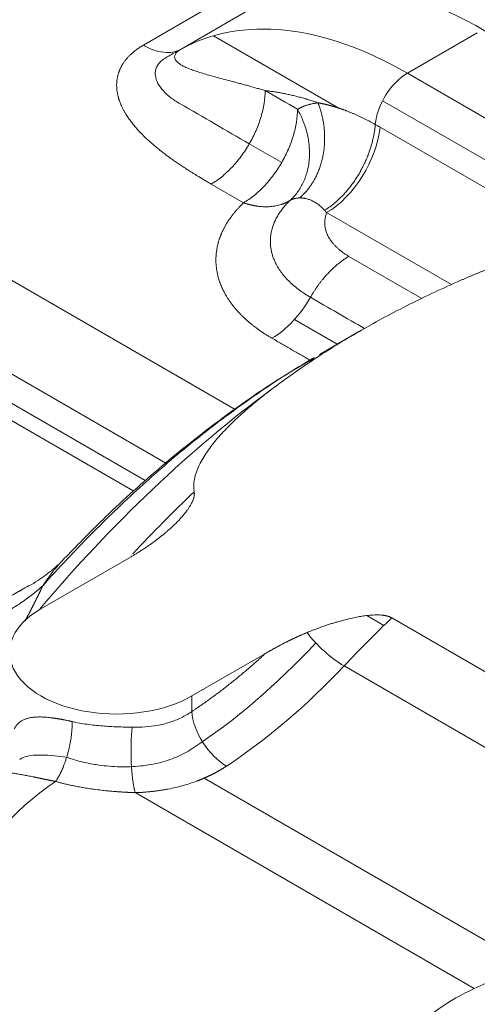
# Model space of a CAD drawing. Header units: millimetres. Extents: x 176 to 9387, y -11044 to -3322.
# Tile 253 of 256: x 9337.71 to 9341.31, y -10673.46 to -10665.71. Entities that reach past the tile are written whole.
import ezdxf

# ---------------------------------------------------------------- set-up
doc = ezdxf.new("R2010")
doc.units = ezdxf.units.MM
doc.header["$LTSCALE"] = 0.3175
doc.layers.add('1轮廓实线层', color=7, linetype='Continuous', lineweight=18)

# ---------------------------------------------------------------- blocks, each defined once
blk = doc.blocks.new('MR12-2010-Z')
at = {"layer": '1轮廓实线层'}
for p, q in [((64080.175, -21450.3125), (64080.9175, -21449.8838)), ((64080.5462, -21450.3518), (64081.2886, -21449.9231)), ((64083.4617, -21450.1902), (64082.7731, -21450.5877)), ((64080.8639, -21450.2203), (64082.0912, -21450.9289)), ((64075.0303, -21450.404), (64081.0771, -21453.8952)), ((64082.7731, -21450.5877), (64085.3705, -21452.0874)), ((64084.787, -21452.1613), (64082.5301, -21450.8583)), ((64074.4242, -21450.9736), (64080.3954, -21454.4211)), ((64084.4428, -21452.2378), (64082.5049, -21451.1189)), ((64074.3127, -21451.1971), (64080.1937, -21454.5926)), ((64080.0824, -21454.6993), (64074.2878, -21451.3538)), ((64081.5364, -21451.4659), (64081.2179, -21451.282)), ((64081.1614, -21451.8617), (64080.8429, -21451.6779)), ((64081.9787, -21451.9585), (64083.2061, -21452.6672)), ((64082.1985, -21452.3892), (64082.9167, -21452.8038)), ((64081.6635, -21453.009), (64082.0837, -21453.2515)), ((64082.2963, -21453.1288), (64081.9091, -21453.3523)), ((64079.1668, -21455.8541), (64080.0539, -21455.342)), ((64082.3735, -21455.9207), (64082.5419, -21456.018)), ((64085.7479, -21457.7496), (64082.6189, -21455.9431)), ((64081.3768, -21456.2928), (64080.6518, -21456.7114)), ((64082.1503, -21456.4163), (64085.2793, -21458.2228)), ((64080.6518, -21456.7114), (64080.6518, -21456.864)), ((64080.7738, -21457.519), (64083.9191, -21459.3349)), ((64083.4322, -21459.5885), (64080.0956, -21457.6621))]:
    blk.add_line(p, q, dxfattribs=at)
for centre, major_axis, ratio, start_param, end_param in [((64083.6216, -21453.7721), (-2.295, 3.9751), 0.57735, 4.910211, 6.283185), ((64083.5155, -21453.8333), (2.25, -3.8971), 0.57735, 2.124235, 3.131388), ((64082.7731, -21454.262), (2.25, -3.8971), 0.57735, 2.356194, 3.131388), ((64082.7731, -21450.9551), (-0.225, -0.3897), 0.57735, 3.926991, 5.373379), ((64081.9787, -21451.3462), (-0.375, -0.6495), 0.57735, 0.785398, 2.230867), ((64081.441, -21452.5815), (-0.375, -0.6495), 0.57735, 0.785398, 1.580796), ((64082.3563, -21461.0024), (4.8428, 8.388), 0.57735, 0.918493, 1.272209), ((64082.85, -21461.2874), (-5.0403, -8.73), 0.57735, 4.236998, 4.327578), ((64079.9093, -21456.2828), (1.05, 0), 0.57735, 2.356194, 5.497787), ((64084.8944, -21462.4677), (5.0625, 8.7685), 0.57735, 1.108837, 1.17874), ((64082.0284, -21456.1474), (0.3268, -0.3093), 0.311975, 4.209315, 5.365524), ((64080.4093, -21453.0948), (-2.625, -4.5466), 0.57735, 0.851288, 1.190529), ((64080.7275, -21453.2785), (-2.625, -4.5466), 0.57735, 0.856894, 1.17874), ((64080.97, -21457.0477), (-0.2479, 0.3756), 0.534632, 0.752117, 2.322913), ((64079.432, -21459.314), (-1.125, -1.9486), 0.57735, 4.003036, 5.497787), ((64083.8564, -21455.085), (-2.625, -4.5466), 0.57735, 0.670866, 1.17874), ((64083.2504, -21461.5186), (-1.125, -1.9486), 0.57735, 3.812459, 5.612319)]:
    blk.add_ellipse(centre, major_axis=major_axis, ratio=ratio, start_param=start_param, end_param=end_param, dxfattribs=at)
for points, degree, knots in [([(64080.8429, -21451.6779), (64080.7236, -21451.6089), (64080.626, -21451.5469), (64080.4938, -21451.463), (64080.3903, -21451.385), (64080.1616, -21451.2129), (64080.0423, -21451.0487), (64079.9731, -21450.9535), (64079.9406, -21450.8615), (64079.9048, -21450.7603), (64079.9144, -21450.6661), (64079.9247, -21450.5634), (64079.988, -21450.4751), (64080.0551, -21450.3816), (64080.175, -21450.3125)], 2, [0, 0, 0, 0.125, 0.125, 0.25, 0.25, 0.5, 0.5, 0.625, 0.625, 0.75, 0.75, 0.875, 0.875, 1, 1, 1]), ([(64080.175, -21450.3125), (64080.2093, -21450.3322), (64080.2435, -21450.3482), (64080.3108, -21450.3718), (64080.3437, -21450.3794), (64080.4072, -21450.3861), (64080.4376, -21450.3852), (64080.4949, -21450.3748), (64080.5217, -21450.3653), (64080.5462, -21450.3518)], 3, [0, 0, 0, 0, 0.25, 0.25, 0.5, 0.5, 0.75, 0.75, 1, 1, 1, 1]), ([(64081.2177, -21451.2819), (64080.9905, -21451.1507), (64080.7633, -21451.0196), (64080.5038, -21450.8697), (64080.4735, -21450.8502), (64080.4186, -21450.8085), (64080.3938, -21450.7864), (64080.3507, -21450.7393), (64080.3324, -21450.7143), (64080.3052, -21450.6631), (64080.2961, -21450.6364), (64080.2918, -21450.5964), (64080.2918, -21450.5831), (64080.2955, -21450.5564), (64080.2992, -21450.5429), (64080.3106, -21450.5169), (64080.3182, -21450.5043), (64080.3379, -21450.4799), (64080.35, -21450.4681), (64080.3709, -21450.4521), (64080.3784, -21450.447), (64080.3943, -21450.4373), (64080.4027, -21450.4326), (64080.448, -21450.4064), (64080.485, -21450.3851), (64080.5221, -21450.3637)], 3, [0, 0, 0, 0, 0.479934, 0.479934, 0.548148, 0.548148, 0.616361, 0.616361, 0.684575, 0.684575, 0.752789, 0.752789, 0.786896, 0.786896, 0.821003, 0.821003, 0.855109, 0.855109, 0.889216, 0.889216, 0.90627, 0.90627, 0.923323, 0.923323, 1, 1, 1, 1]), ([(64080.5462, -21450.3518), (64080.5456, -21450.3521), (64080.5444, -21450.3528), (64080.5426, -21450.3539), (64080.5409, -21450.3549), (64080.5391, -21450.356), (64080.5375, -21450.357), (64080.5358, -21450.3581), (64080.5342, -21450.3591), (64080.5325, -21450.3602), (64080.5309, -21450.3613), (64080.5294, -21450.3623), (64080.5278, -21450.3634), (64080.5263, -21450.3645), (64080.5248, -21450.3655), (64080.5233, -21450.3666), (64080.5219, -21450.3677), (64080.5205, -21450.3688), (64080.5191, -21450.3699), (64080.5177, -21450.3709), (64080.5164, -21450.372), (64080.5151, -21450.3731), (64080.5138, -21450.3742), (64080.5125, -21450.3753), (64080.5113, -21450.3764), (64080.51, -21450.3775), (64080.5088, -21450.3786), (64080.5077, -21450.3797), (64080.5065, -21450.3808), (64080.5054, -21450.3819), (64080.5043, -21450.3831), (64080.5033, -21450.3842), (64080.5023, -21450.3853), (64080.5012, -21450.3864), (64080.5003, -21450.3875), (64080.4993, -21450.3886), (64080.4984, -21450.3897), (64080.4975, -21450.3909), (64080.4966, -21450.392), (64080.4958, -21450.3931), (64080.4949, -21450.3942), (64080.4917, -21450.3988), (64080.4871, -21450.4069), (64080.4834, -21450.4183), (64080.4824, -21450.4298), (64080.4844, -21450.4429), (64080.4908, -21450.4574), (64080.5029, -21450.4732), (64080.5205, -21450.4889), (64080.5444, -21450.5054), (64080.5757, -21450.5224), (64080.6148, -21450.54), (64080.6609, -21450.5577), (64080.7138, -21450.5756), (64080.7728, -21450.5937), (64080.8372, -21450.6121), (64080.9065, -21450.631), (64080.9812, -21450.6508), (64081.0398, -21450.6663), (64081.0799, -21450.677), (64081.0997, -21450.6823), (64081.1198, -21450.6877), (64081.14, -21450.6931), (64081.1604, -21450.6987), (64081.181, -21450.7043), (64081.2017, -21450.71), (64081.2226, -21450.7158), (64081.2436, -21450.7217), (64081.2649, -21450.7277), (64081.2862, -21450.7338), (64081.3077, -21450.74), (64081.3294, -21450.7463), (64081.3513, -21450.7527), (64081.3659, -21450.7571), (64081.3732, -21450.7593)], 3, [0, 0, 0, 0, 0.001361, 0.002722, 0.004083, 0.005446, 0.00681, 0.008175, 0.009541, 0.010909, 0.012279, 0.013652, 0.015026, 0.016403, 0.017782, 0.019165, 0.02055, 0.021939, 0.023331, 0.024726, 0.026126, 0.027529, 0.028937, 0.030349, 0.031765, 0.033186, 0.034612, 0.036043, 0.03748, 0.038922, 0.040369, 0.041822, 0.043281, 0.044746, 0.046217, 0.047695, 0.049179, 0.050669, 0.052167, 0.053672, 0.055183, 0.056702, 0.072212, 0.088731, 0.106365, 0.125199, 0.152544, 0.182438, 0.214973, 0.250216, 0.293002, 0.339371, 0.389348, 0.442944, 0.500164, 0.558646, 0.619798, 0.683618, 0.750098, 0.766288, 0.782545, 0.798869, 0.81526, 0.831718, 0.848243, 0.864835, 0.881495, 0.898222, 0.915016, 0.931878, 0.948808, 0.965804, 0.982868, 1, 1, 1, 1]), ([(64081.3732, -21450.7593), (64081.3732, -21450.7994), (64081.3698, -21450.8414), (64081.3562, -21450.9279), (64081.3461, -21450.9723), (64081.3196, -21451.0617), (64081.3031, -21451.1067), (64081.2646, -21451.1956), (64081.2424, -21451.2395), (64081.1933, -21451.3245), (64081.1664, -21451.3656), (64081.1087, -21451.4435), (64081.0779, -21451.4802), (64081.0138, -21451.5479), (64080.9804, -21451.5789), (64080.9123, -21451.6338), (64080.8776, -21451.6578), (64080.8429, -21451.6779)], 3, [0, 0, 0, 0, 0.125, 0.125, 0.25, 0.25, 0.375, 0.375, 0.5, 0.5, 0.625, 0.625, 0.75, 0.75, 0.875, 0.875, 1, 1, 1, 1]), ([(64081.1614, -21451.8617), (64081.1961, -21451.8417), (64081.2308, -21451.8177), (64081.2989, -21451.7628), (64081.3323, -21451.7318), (64081.3964, -21451.6641), (64081.4271, -21451.6274), (64081.4849, -21451.5495), (64081.5118, -21451.5084), (64081.5609, -21451.4234), (64081.583, -21451.3795), (64081.6216, -21451.2905), (64081.6381, -21451.2455), (64081.6646, -21451.1561), (64081.6747, -21451.1118), (64081.6883, -21451.0253), (64081.6917, -21450.9833), (64081.6917, -21450.9432)], 3, [0, 0, 0, 0, 0.125, 0.125, 0.25, 0.25, 0.375, 0.375, 0.5, 0.5, 0.625, 0.625, 0.75, 0.75, 0.875, 0.875, 1, 1, 1, 1]), ([(64081.6917, -21450.9432), (64081.7018, -21450.9607), (64081.7114, -21450.9788), (64081.7296, -21451.0161), (64081.7382, -21451.0353), (64081.7541, -21451.0746), (64081.7614, -21451.0947), (64081.7747, -21451.1356), (64081.7806, -21451.1565), (64081.791, -21451.1987), (64081.7953, -21451.22), (64081.8024, -21451.263), (64081.8052, -21451.2846), (64081.8088, -21451.3279), (64081.8098, -21451.3496), (64081.8099, -21451.3926), (64081.8091, -21451.414), (64081.8056, -21451.4562), (64081.803, -21451.4771), (64081.796, -21451.518), (64081.7916, -21451.538), (64081.7812, -21451.5772), (64081.7752, -21451.5962), (64081.7616, -21451.6331), (64081.754, -21451.651), (64081.7375, -21451.6853), (64081.7286, -21451.7018), (64081.7095, -21451.7332), (64081.6994, -21451.7482), (64081.6781, -21451.7766), (64081.6669, -21451.79), (64081.6438, -21451.8153), (64081.6319, -21451.8271), (64081.6196, -21451.8381)], 3, [0, 0, 0, 0, 0.0625, 0.0625, 0.125, 0.125, 0.1875, 0.1875, 0.25, 0.25, 0.3125, 0.3125, 0.375, 0.375, 0.4375, 0.4375, 0.5, 0.5, 0.5625, 0.5625, 0.625, 0.625, 0.6875, 0.6875, 0.75, 0.75, 0.8125, 0.8125, 0.875, 0.875, 0.9375, 0.9375, 1, 1, 1, 1]), ([(64081.8931, -21450.8788), (64081.8953, -21450.8792), (64081.8997, -21450.8799), (64081.9062, -21450.8812), (64081.9129, -21450.8825), (64081.9195, -21450.8838), (64081.9261, -21450.8851), (64081.9328, -21450.8865), (64081.9395, -21450.8879), (64081.9463, -21450.8894), (64081.953, -21450.8909), (64081.9598, -21450.8924), (64081.9665, -21450.894), (64081.9733, -21450.8956), (64081.9802, -21450.8973), (64081.987, -21450.899), (64081.9939, -21450.9007), (64082.0008, -21450.9025), (64082.0077, -21450.9043), (64082.0146, -21450.9062), (64082.0215, -21450.908), (64082.0285, -21450.91), (64082.0355, -21450.9119), (64082.0425, -21450.9139), (64082.0495, -21450.916), (64082.0565, -21450.9181), (64082.0636, -21450.9202), (64082.0707, -21450.9224), (64082.0778, -21450.9246), (64082.0849, -21450.9268), (64082.092, -21450.9291), (64082.0991, -21450.9315), (64082.1063, -21450.9338), (64082.1135, -21450.9362), (64082.1207, -21450.9387), (64082.1279, -21450.9412), (64082.1351, -21450.9437), (64082.1423, -21450.9463), (64082.1496, -21450.9489), (64082.1568, -21450.9516), (64082.1641, -21450.9543), (64082.1732, -21450.9577), (64082.1842, -21450.9619), (64082.1971, -21450.967), (64082.2101, -21450.9722), (64082.2232, -21450.9775), (64082.2363, -21450.983), (64082.2495, -21450.9886), (64082.2628, -21450.9944), (64082.2762, -21451.0004), (64082.2897, -21451.0065), (64082.3033, -21451.0127), (64082.3169, -21451.0191), (64082.3306, -21451.0257), (64082.3444, -21451.0324), (64082.3583, -21451.0393), (64082.3722, -21451.0463), (64082.3862, -21451.0535), (64082.4003, -21451.0608), (64082.4145, -21451.0683), (64082.4287, -21451.076), (64082.443, -21451.0838), (64082.4525, -21451.0892), (64082.4573, -21451.0918)], 3, [0, 0, 0, 0, 0.012126, 0.024272, 0.036438, 0.048624, 0.06083, 0.073055, 0.0853, 0.097564, 0.109849, 0.122152, 0.134475, 0.146817, 0.159179, 0.17156, 0.18396, 0.196379, 0.208817, 0.221274, 0.23375, 0.246245, 0.258759, 0.271292, 0.283843, 0.296413, 0.309001, 0.321608, 0.334233, 0.346877, 0.359539, 0.372219, 0.384917, 0.397633, 0.410368, 0.42312, 0.43589, 0.448678, 0.461483, 0.474306, 0.487147, 0.500005, 0.522527, 0.545182, 0.567968, 0.590886, 0.613935, 0.637113, 0.660422, 0.683859, 0.707425, 0.731119, 0.754941, 0.778888, 0.802962, 0.827161, 0.851485, 0.875932, 0.900502, 0.925195, 0.95001, 0.974945, 1, 1, 1, 1]), ([(64081.1614, -21451.8617), (64081.1643, -21451.8628), (64081.1702, -21451.8648), (64081.179, -21451.8677), (64081.1876, -21451.8704), (64081.196, -21451.873), (64081.2042, -21451.8754), (64081.2123, -21451.8776), (64081.2201, -21451.8797), (64081.2278, -21451.8817), (64081.2353, -21451.8835), (64081.2426, -21451.8852), (64081.2496, -21451.8868), (64081.2565, -21451.8882), (64081.2632, -21451.8896), (64081.2697, -21451.8908), (64081.276, -21451.892), (64081.2822, -21451.893), (64081.2975, -21451.8955), (64081.3213, -21451.8986), (64081.3529, -21451.901), (64081.3822, -21451.9017), (64081.4126, -21451.9009), (64081.4438, -21451.8983), (64081.4758, -21451.8934), (64081.5055, -21451.8867), (64081.5258, -21451.8808), (64081.5379, -21451.8767), (64081.5425, -21451.8751), (64081.5471, -21451.8735), (64081.5516, -21451.8718), (64081.556, -21451.8701), (64081.5603, -21451.8684), (64081.5645, -21451.8666), (64081.5687, -21451.8648), (64081.5728, -21451.863), (64081.5768, -21451.8612), (64081.5807, -21451.8594), (64081.5846, -21451.8575), (64081.5884, -21451.8556), (64081.5922, -21451.8537), (64081.5958, -21451.8518), (64081.5994, -21451.8499), (64081.6029, -21451.848), (64081.6064, -21451.846), (64081.6098, -21451.8441), (64081.6131, -21451.8421), (64081.6164, -21451.8401), (64081.6185, -21451.8388), (64081.6196, -21451.8381)], 3, [0, 0, 0, 0, 0.017502, 0.034672, 0.051505, 0.067998, 0.084146, 0.099947, 0.115397, 0.130493, 0.145232, 0.159611, 0.173629, 0.187283, 0.20057, 0.213488, 0.226037, 0.238213, 0.250016, 0.317726, 0.382028, 0.442815, 0.500006, 0.573647, 0.64441, 0.712209, 0.776984, 0.788332, 0.799565, 0.810682, 0.821683, 0.832569, 0.843338, 0.853993, 0.864531, 0.874954, 0.885261, 0.895453, 0.90553, 0.915492, 0.925338, 0.93507, 0.944688, 0.954191, 0.96358, 0.972855, 0.982017, 0.991065, 1, 1, 1, 1]), ([(64081.7117, -21451.8145), (64081.7107, -21451.8145), (64081.7087, -21451.8146), (64081.7058, -21451.8147), (64081.7028, -21451.8148), (64081.6998, -21451.815), (64081.6968, -21451.8153), (64081.6938, -21451.8156), (64081.6908, -21451.8159), (64081.6878, -21451.8163), (64081.6848, -21451.8167), (64081.6818, -21451.8171), (64081.6788, -21451.8177), (64081.6758, -21451.8182), (64081.6728, -21451.8188), (64081.6698, -21451.8195), (64081.6668, -21451.8202), (64081.6638, -21451.8209), (64081.6608, -21451.8217), (64081.6579, -21451.8225), (64081.6549, -21451.8234), (64081.6519, -21451.8244), (64081.6489, -21451.8254), (64081.6459, -21451.8264), (64081.643, -21451.8275), (64081.64, -21451.8286), (64081.6371, -21451.8298), (64081.6341, -21451.8311), (64081.6312, -21451.8324), (64081.6283, -21451.8337), (64081.6254, -21451.8351), (64081.6225, -21451.8366), (64081.6206, -21451.8376), (64081.6196, -21451.8381)], 3, [0, 0, 0, 0, 0.030383, 0.0609, 0.09155, 0.122333, 0.153247, 0.184292, 0.215467, 0.246771, 0.278203, 0.309763, 0.341449, 0.373261, 0.405197, 0.437256, 0.469438, 0.501741, 0.534164, 0.566707, 0.599366, 0.632143, 0.665035, 0.698041, 0.731159, 0.764389, 0.797729, 0.831178, 0.864734, 0.898395, 0.932161, 0.96603, 1, 1, 1, 1]), ([(64081.9588, -21451.9358), (64081.9578, -21451.9346), (64081.9557, -21451.9324), (64081.9526, -21451.9291), (64081.9494, -21451.9258), (64081.9462, -21451.9225), (64081.943, -21451.9193), (64081.9397, -21451.9161), (64081.9364, -21451.9129), (64081.933, -21451.9097), (64081.9296, -21451.9066), (64081.9261, -21451.9034), (64081.9227, -21451.9004), (64081.9191, -21451.8973), (64081.9156, -21451.8943), (64081.912, -21451.8913), (64081.9083, -21451.8883), (64081.9009, -21451.8824), (64081.8895, -21451.8738), (64081.8737, -21451.8632), (64081.8573, -21451.8533), (64081.841, -21451.8447), (64081.8249, -21451.8374), (64081.8089, -21451.8311), (64081.7923, -21451.8256), (64081.7795, -21451.8222), (64081.7705, -21451.8202), (64081.7654, -21451.8192), (64081.7603, -21451.8183), (64081.7551, -21451.8175), (64081.7499, -21451.8167), (64081.7446, -21451.8161), (64081.7392, -21451.8155), (64081.7338, -21451.8151), (64081.7283, -21451.8148), (64081.7228, -21451.8145), (64081.7173, -21451.8144), (64081.7136, -21451.8145), (64081.7117, -21451.8145)], 3, [0, 0, 0, 0, 0.014574, 0.029202, 0.043887, 0.05863, 0.073433, 0.088296, 0.103222, 0.118212, 0.133267, 0.148389, 0.163578, 0.178837, 0.194167, 0.209568, 0.225043, 0.240591, 0.303784, 0.368045, 0.433427, 0.499976, 0.559721, 0.621279, 0.684667, 0.749889, 0.769004, 0.788435, 0.808182, 0.828245, 0.848623, 0.869315, 0.89032, 0.911638, 0.933266, 0.955204, 0.977449, 1, 1, 1, 1]), ([(64081.441, -21453.1939), (64081.3356, -21453.1331), (64081.2481, -21453.0634), (64081.1569, -21452.9908), (64081.0874, -21452.9104), (64081.016, -21452.8277), (64080.9227, -21452.6494), (64080.8834, -21452.4631), (64080.8999, -21452.2769), (64080.935, -21452.1865), (64080.9691, -21452.0988), (64081.0278, -21452.0155), (64081.084, -21451.9356), (64081.1614, -21451.8617)], 2, [0, 0, 0, 0.125, 0.125, 0.25, 0.25, 0.375, 0.5, 0.625, 0.75, 0.75, 0.875, 0.875, 1, 1, 1]), ([(64081.9787, -21451.9585), (64081.9776, -21451.9572), (64081.9755, -21451.9546), (64081.9722, -21451.9508), (64081.9689, -21451.947), (64081.9656, -21451.9432), (64081.9622, -21451.9395), (64081.96, -21451.937), (64081.9588, -21451.9358)], 3, [0, 0, 0, 0, 0.166423, 0.332921, 0.49951, 0.666209, 0.833033, 1, 1, 1, 1]), ([(64083.2652, -21452.6393), (64083.2698, -21452.6373), (64083.2791, -21452.6332), (64083.293, -21452.6271), (64083.307, -21452.621), (64083.3209, -21452.6149), (64083.3348, -21452.6089), (64083.3487, -21452.6029), (64083.3625, -21452.597), (64083.3764, -21452.5911), (64083.3903, -21452.5852), (64083.4041, -21452.5794), (64083.418, -21452.5736), (64083.4318, -21452.5678), (64083.4456, -21452.5621), (64083.4594, -21452.5564), (64083.4733, -21452.5507), (64083.4871, -21452.5451), (64083.5008, -21452.5395), (64083.5146, -21452.5339), (64083.5284, -21452.5284), (64083.5422, -21452.5229), (64083.5559, -21452.5174), (64083.5697, -21452.512), (64083.5835, -21452.5066), (64083.5972, -21452.5012), (64083.6109, -21452.4959), (64083.6247, -21452.4906), (64083.6384, -21452.4854), (64083.6521, -21452.4802), (64083.6658, -21452.475), (64083.6795, -21452.4698), (64083.6932, -21452.4647), (64083.7069, -21452.4597), (64083.7206, -21452.4546), (64083.7343, -21452.4496), (64083.7873, -21452.4304), (64083.8791, -21452.3983), (64084.01, -21452.356), (64084.1387, -21452.3181), (64084.2643, -21452.2848), (64084.3862, -21452.2564), (64084.5036, -21452.233), (64084.6169, -21452.2146), (64084.7259, -21452.2012), (64084.8238, -21452.1935), (64084.9103, -21452.1906), (64084.9857, -21452.1912), (64085.0573, -21452.1953), (64085.1158, -21452.2017), (64085.1621, -21452.2089), (64085.1973, -21452.2158), (64085.2311, -21452.2238), (64085.2554, -21452.2306), (64085.2708, -21452.2354), (64085.2782, -21452.2378), (64085.2854, -21452.2402), (64085.2926, -21452.2427), (64085.2996, -21452.2452), (64085.3065, -21452.2478), (64085.3134, -21452.2505), (64085.3201, -21452.2532), (64085.3267, -21452.256), (64085.3333, -21452.2588), (64085.3397, -21452.2616), (64085.346, -21452.2646), (64085.3523, -21452.2676), (64085.3584, -21452.2706), (64085.3644, -21452.2737), (64085.3703, -21452.2768), (64085.3761, -21452.28), (64085.3799, -21452.2822), (64085.3818, -21452.2833)], 3, [0, 0, 0, 0, 0.007441, 0.014864, 0.022268, 0.029654, 0.037022, 0.044371, 0.051703, 0.059016, 0.066312, 0.073589, 0.080849, 0.088091, 0.095316, 0.102523, 0.109712, 0.116884, 0.124038, 0.131176, 0.138295, 0.145398, 0.152484, 0.159552, 0.166604, 0.173638, 0.180656, 0.187657, 0.194641, 0.201609, 0.20856, 0.215494, 0.222413, 0.229314, 0.2362, 0.243069, 0.249922, 0.31595, 0.379564, 0.440836, 0.499846, 0.555409, 0.608055, 0.657902, 0.705096, 0.749816, 0.783414, 0.81534, 0.845756, 0.874854, 0.890983, 0.906751, 0.922211, 0.937418, 0.941006, 0.944577, 0.948131, 0.951668, 0.955191, 0.958699, 0.962194, 0.965676, 0.969147, 0.972606, 0.976056, 0.979496, 0.982929, 0.986354, 0.989773, 0.993186, 0.996595, 1, 1, 1, 1]), ([(64083.2652, -21452.6393), (64083.0933, -21452.7153), (64082.9264, -21452.7941), (64082.6029, -21452.9576), (64082.2897, -21453.1267), (64081.9971, -21453.3074), (64081.7147, -21453.4938), (64081.5786, -21453.5899), (64081.4475, -21453.6888)], 3, [0, 0, 0, 0, 0.25, 0.25, 0.5, 0.75, 0.75, 1, 1, 1, 1]), ([(64079.1852, -21455.6277), (64079.3392, -21455.4552), (64079.4961, -21455.2881), (64079.8146, -21454.9658), (64079.9762, -21454.8106), (64080.3033, -21454.5132), (64080.4687, -21454.3709), (64080.8022, -21454.1002), (64080.9703, -21453.9717), (64081.3081, -21453.7294), (64081.4778, -21453.6155), (64081.718, -21453.4655), (64081.7881, -21453.423), (64081.8583, -21453.3819)], 3, [0, 0, 0, 0, 0.184758, 0.184758, 0.369515, 0.369515, 0.554273, 0.554273, 0.73903, 0.73903, 0.923788, 0.923788, 1, 1, 1, 1]), ([(64081.8536, -21453.392), (64081.7451, -21453.4524), (64081.4337, -21453.6354), (64080.9333, -21453.9857), (64080.3563, -21454.4424), (64079.8472, -21454.8992), (64079.5385, -21455.2129), (64079.4098, -21455.3502)], 3, [0, 0, 0, 0, 0.123603, 0.357668, 0.592526, 0.827105, 1, 1, 1, 1]), ([(64081.4475, -21453.6888), (64081.4227, -21453.7075), (64081.3981, -21453.7263), (64081.3616, -21453.7548), (64081.3496, -21453.7643), (64081.3255, -21453.7834), (64081.3136, -21453.793), (64081.2543, -21453.8411), (64081.2082, -21453.8799), (64081.1192, -21453.9587), (64081.0763, -21453.9985), (64080.9944, -21454.0794), (64080.9553, -21454.1204), (64080.9004, -21454.1831), (64080.8827, -21454.2042), (64080.8486, -21454.2467), (64080.8323, -21454.2682), (64080.8012, -21454.3117), (64080.7865, -21454.3337), (64080.7589, -21454.3782), (64080.7461, -21454.4008), (64080.7228, -21454.4466), (64080.7124, -21454.4697), (64080.6947, -21454.5159), (64080.6874, -21454.5391), (64080.6764, -21454.5859), (64080.6728, -21454.6093), (64080.6709, -21454.6448), (64080.6708, -21454.6567), (64080.6721, -21454.6805), (64080.6734, -21454.6925), (64080.6755, -21454.7045)], 3, [0, 0, 0, 0, 0.0625, 0.0625, 0.09375, 0.09375, 0.125, 0.125, 0.25, 0.25, 0.375, 0.375, 0.5, 0.5, 0.5625, 0.5625, 0.625, 0.625, 0.6875, 0.6875, 0.75, 0.75, 0.8125, 0.8125, 0.875, 0.875, 0.9375, 0.9375, 0.96875, 0.96875, 1, 1, 1, 1]), ([(64080.0539, -21455.342), (64080.0584, -21455.3393), (64080.0676, -21455.334), (64080.0815, -21455.3258), (64080.0957, -21455.3173), (64080.1102, -21455.3085), (64080.1249, -21455.2994), (64080.14, -21455.2899), (64080.1553, -21455.2802), (64080.1709, -21455.2701), (64080.1868, -21455.2597), (64080.2028, -21455.249), (64080.2191, -21455.2379), (64080.2356, -21455.2265), (64080.2524, -21455.2147), (64080.2696, -21455.2023), (64080.2884, -21455.1886), (64080.3094, -21455.1728), (64080.3331, -21455.1546), (64080.3593, -21455.1339), (64080.3855, -21455.1125), (64080.4092, -21455.0923), (64080.4285, -21455.0754), (64080.4437, -21455.0618), (64080.464, -21455.0432), (64080.4892, -21455.0192), (64080.5189, -21454.9892), (64080.549, -21454.9568), (64080.5785, -21454.9226), (64080.6041, -21454.8894), (64080.6232, -21454.8619), (64080.6374, -21454.8391), (64080.6493, -21454.8177), (64080.6579, -21454.7997), (64080.6639, -21454.7849), (64080.6681, -21454.7732), (64080.6715, -21454.762), (64080.6734, -21454.7539), (64080.6744, -21454.7487), (64080.6749, -21454.7463), (64080.6752, -21454.744), (64080.6756, -21454.7416), (64080.6759, -21454.7393), (64080.6762, -21454.737), (64080.6764, -21454.7347), (64080.6766, -21454.7325), (64080.6767, -21454.7302), (64080.6768, -21454.728), (64080.6769, -21454.7257), (64080.6769, -21454.7235), (64080.6769, -21454.7214), (64080.6769, -21454.7192), (64080.6768, -21454.717), (64080.6767, -21454.7149), (64080.6765, -21454.7128), (64080.6763, -21454.7107), (64080.6761, -21454.7086), (64080.6758, -21454.7065), (64080.6756, -21454.7052), (64080.6755, -21454.7045)], 3, [0, 0, 0, 0, 0.014863, 0.030189, 0.045976, 0.062225, 0.078935, 0.096106, 0.113737, 0.131829, 0.150379, 0.169387, 0.188854, 0.208776, 0.229155, 0.249988, 0.272671, 0.299279, 0.329807, 0.364245, 0.402585, 0.43508, 0.462136, 0.483762, 0.499967, 0.550284, 0.596538, 0.638745, 0.69797, 0.749937, 0.78451, 0.816851, 0.846983, 0.874935, 0.891771, 0.907797, 0.923026, 0.937469, 0.940694, 0.943892, 0.947065, 0.950212, 0.953334, 0.956431, 0.959503, 0.96255, 0.965573, 0.968571, 0.971544, 0.974494, 0.97742, 0.980323, 0.983202, 0.986058, 0.988891, 0.991702, 0.99449, 0.997256, 1, 1, 1, 1]), ([(64079.3334, -21455.4234), (64079.2986, -21455.457), (64079.214, -21455.5259), (64079.0904, -21455.6092), (64078.9979, -21455.6548), (64078.9719, -21455.6669)], 3, [0, 0, 0, 0, 0.404079, 0.839465, 1, 1, 1, 1]), ([(64079.4084, -21455.3456), (64079.4016, -21455.3526), (64079.3816, -21455.3739), (64079.3576, -21455.4008), (64079.3405, -21455.4208), (64079.3363, -21455.4257)], 3, [0, 0, 0, 0, 0.280483, 0.825857, 1, 1, 1, 1]), ([(64079.3363, -21455.4257), (64079.3272, -21455.4365), (64079.3151, -21455.4511), (64079.3001, -21455.4698), (64079.2912, -21455.4811), (64079.2823, -21455.4925), (64079.2734, -21455.5041), (64079.2645, -21455.5158), (64079.2557, -21455.5276), (64079.2468, -21455.5396), (64079.238, -21455.5518), (64079.2292, -21455.564), (64079.2203, -21455.5765), (64079.2115, -21455.5891), (64079.2027, -21455.6018), (64079.194, -21455.6146), (64079.1881, -21455.6233), (64079.1852, -21455.6277)], 3, [0, 0, 0, 0, 0.176753, 0.234948, 0.293237, 0.351618, 0.410093, 0.468661, 0.527323, 0.586079, 0.644928, 0.703872, 0.762909, 0.82204, 0.881266, 0.940586, 1, 1, 1, 1]), ([(64079.0375, -21455.6333), (64078.9204, -21455.7045), (64078.7034, -21455.8152), (64078.3843, -21455.9372), (64078.1283, -21455.9945), (64077.8929, -21456.014), (64077.6525, -21455.9954), (64077.446, -21455.9366), (64077.2813, -21455.8631), (64077.1159, -21455.7682), (64076.9783, -21455.6759), (64076.9097, -21455.6215), (64076.8839, -21455.599)], 3, [0, 0, 0, 0, 0.159293, 0.28278, 0.378931, 0.459062, 0.553583, 0.672487, 0.7432, 0.83025, 0.926391, 1, 1, 1, 1]), ([(64077.1708, -21455.8778), (64077.2152, -21455.9049), (64077.2615, -21455.9295), (64077.3581, -21455.9731), (64077.4083, -21455.9921), (64077.4737, -21456.0117), (64077.4869, -21456.0155), (64077.5135, -21456.0225), (64077.5404, -21456.0291), (64077.5675, -21456.0348), (64077.5948, -21456.04), (64077.6085, -21456.0424), (64077.6497, -21456.0489), (64077.6774, -21456.0523), (64077.7333, -21456.0572), (64077.7615, -21456.0588), (64077.8468, -21456.0607), (64077.9045, -21456.0582), (64077.9778, -21456.0506), (64077.9926, -21456.0489), (64078.0221, -21456.0449), (64078.037, -21456.0427), (64078.0816, -21456.0354), (64078.1116, -21456.0296), (64078.2009, -21456.01), (64078.2602, -21455.9936), (64078.3491, -21455.9649), (64078.3786, -21455.9546), (64078.4378, -21455.9328), (64078.4968, -21455.9096), (64078.5559, -21455.8841), (64078.6149, -21455.8574), (64078.6444, -21455.8436), (64078.7032, -21455.815), (64078.7472, -21455.7929), (64078.7907, -21455.7701), (64078.8197, -21455.7548), (64078.8341, -21455.7471), (64078.8921, -21455.7156), (64078.9354, -21455.6914), (64078.9783, -21455.6671)], 3, [0, 0, 0, 0, 0.092926, 0.092926, 0.185852, 0.185852, 0.209084, 0.209084, 0.232315, 0.255547, 0.255547, 0.278778, 0.278778, 0.325241, 0.325241, 0.371704, 0.371704, 0.46463, 0.46463, 0.487862, 0.487862, 0.511093, 0.511093, 0.557556, 0.557556, 0.650482, 0.650482, 0.696945, 0.696945, 0.743408, 0.789871, 0.789871, 0.836334, 0.836334, 0.882797, 0.906029, 0.906029, 0.92926, 0.92926, 1, 1, 1, 1]), ([(64077.2208, -21456.0765), (64077.2999, -21456.0958), (64077.3816, -21456.1116), (64077.5488, -21456.1346), (64077.6343, -21456.1419), (64077.7644, -21456.1457), (64077.8517, -21456.1457), (64077.9397, -21456.1408), (64078.0277, -21456.1332), (64078.0718, -21456.1281), (64078.1598, -21456.1153), (64078.2037, -21456.1075), (64078.2911, -21456.0892), (64078.3346, -21456.0787), (64078.4209, -21456.055), (64078.4636, -21456.0417), (64078.5482, -21456.0125), (64078.5899, -21455.9966), (64078.6722, -21455.962), (64078.7127, -21455.9434), (64078.7922, -21455.9036), (64078.8312, -21455.8824), (64078.9073, -21455.8376), (64078.9445, -21455.814), (64079.0169, -21455.7645), (64079.0521, -21455.7386), (64079.1204, -21455.6846), (64079.1534, -21455.6566), (64079.1852, -21455.6277)], 3, [0, 0, 0, 0, 0.125, 0.125, 0.25, 0.25, 0.3125, 0.375, 0.375, 0.4375, 0.4375, 0.5, 0.5, 0.5625, 0.5625, 0.625, 0.625, 0.6875, 0.6875, 0.75, 0.75, 0.8125, 0.8125, 0.875, 0.875, 0.9375, 0.9375, 1, 1, 1, 1]), ([(64079.1852, -21455.6277), (64079.1845, -21455.6292), (64079.1831, -21455.6323), (64079.1809, -21455.6369), (64079.1788, -21455.6416), (64079.1766, -21455.6463), (64079.1744, -21455.651), (64079.1722, -21455.6557), (64079.1699, -21455.6605), (64079.1677, -21455.6653), (64079.1654, -21455.6701), (64079.1631, -21455.6749), (64079.1608, -21455.6797), (64079.1585, -21455.6845), (64079.1562, -21455.6894), (64079.1538, -21455.6943), (64079.1514, -21455.6992), (64079.1491, -21455.7041), (64079.1467, -21455.7091), (64079.1443, -21455.7141), (64079.1418, -21455.7191), (64079.1394, -21455.7241), (64079.1369, -21455.7291), (64079.1344, -21455.7341), (64079.1319, -21455.7392), (64079.1294, -21455.7443), (64079.1269, -21455.7494), (64079.1244, -21455.7545), (64079.1218, -21455.7597), (64079.1192, -21455.7649), (64079.1166, -21455.77), (64079.114, -21455.7752), (64079.1114, -21455.7805), (64079.1088, -21455.7857), (64079.1061, -21455.791), (64079.1035, -21455.7963), (64079.1008, -21455.8016), (64079.0981, -21455.8069), (64079.0954, -21455.8122), (64079.0926, -21455.8176), (64079.0899, -21455.823), (64079.0871, -21455.8284), (64079.0843, -21455.8338), (64079.0816, -21455.8393), (64079.0787, -21455.8447), (64079.0759, -21455.8502), (64079.0731, -21455.8557), (64079.0702, -21455.8612), (64079.0674, -21455.8668), (64079.0645, -21455.8723), (64079.0616, -21455.8779), (64079.0587, -21455.8835), (64079.0558, -21455.8891), (64079.0528, -21455.8947), (64079.0499, -21455.9004), (64079.0469, -21455.9061), (64079.0439, -21455.9118), (64079.0409, -21455.9175), (64079.0379, -21455.9232), (64079.0349, -21455.9289), (64079.0318, -21455.9347), (64079.0287, -21455.9405), (64079.0257, -21455.9463), (64079.0226, -21455.9521), (64079.0195, -21455.958), (64079.0164, -21455.9639), (64079.0132, -21455.9697), (64079.0111, -21455.9737), (64079.01, -21455.9758), (64079.01, -21455.9759)], 3, [0, 0, 0, 0, 0.015594, 0.031173, 0.046737, 0.062286, 0.077821, 0.093341, 0.108846, 0.124336, 0.139812, 0.155274, 0.170721, 0.186154, 0.201572, 0.216976, 0.232365, 0.247741, 0.263102, 0.278449, 0.293782, 0.309101, 0.324406, 0.339697, 0.354975, 0.370238, 0.385488, 0.400723, 0.415946, 0.431154, 0.446349, 0.461531, 0.476698, 0.491853, 0.506994, 0.522122, 0.537236, 0.552337, 0.567425, 0.5825, 0.597562, 0.612611, 0.627646, 0.642669, 0.657679, 0.672676, 0.687661, 0.702632, 0.717591, 0.732537, 0.747471, 0.762392, 0.777301, 0.792197, 0.807081, 0.821952, 0.836811, 0.851658, 0.866493, 0.881316, 0.896127, 0.910925, 0.925712, 0.940487, 0.95525, 0.970001, 0.98474, 0.999468, 1, 1, 1, 1]), ([(64082.6189, -21455.9431), (64082.6178, -21455.9425), (64082.6157, -21455.9413), (64082.6123, -21455.9395), (64082.6088, -21455.9378), (64082.6053, -21455.9361), (64082.6016, -21455.9345), (64082.5977, -21455.933), (64082.5938, -21455.9315), (64082.5898, -21455.9301), (64082.5856, -21455.9287), (64082.5814, -21455.9274), (64082.577, -21455.9261), (64082.5725, -21455.925), (64082.568, -21455.9238), (64082.5633, -21455.9228), (64082.5585, -21455.9218), (64082.5536, -21455.9208), (64082.5486, -21455.92), (64082.5434, -21455.9191), (64082.5382, -21455.9184), (64082.5329, -21455.9177), (64082.5274, -21455.9171), (64082.5219, -21455.9165), (64082.5097, -21455.9155), (64082.4902, -21455.9144), (64082.4626, -21455.9143), (64082.4329, -21455.9153), (64082.4047, -21455.9174), (64082.3783, -21455.9201), (64082.3538, -21455.9231), (64082.3281, -21455.9269), (64082.2915, -21455.9329), (64082.2427, -21455.9423), (64082.1881, -21455.9548), (64082.1358, -21455.9682), (64082.0927, -21455.9802), (64082.0528, -21455.9921), (64082.0165, -21456.0034), (64081.9791, -21456.0156), (64081.9369, -21456.03), (64081.9017, -21456.0427), (64081.8734, -21456.0533), (64081.8566, -21456.0596), (64081.8413, -21456.0655), (64081.8275, -21456.0709), (64081.8152, -21456.0758), (64081.8043, -21456.0802), (64081.7948, -21456.0841), (64081.789, -21456.0865), (64081.7863, -21456.0876)], 3, [0, 0, 0, 0, 0.00495, 0.009916, 0.014902, 0.019912, 0.024953, 0.030027, 0.035139, 0.040294, 0.045496, 0.050748, 0.056055, 0.061421, 0.066848, 0.072341, 0.077904, 0.083538, 0.089249, 0.095037, 0.100908, 0.106863, 0.112905, 0.119037, 0.12526, 0.153117, 0.183156, 0.215509, 0.250283, 0.275984, 0.303273, 0.332171, 0.362696, 0.427827, 0.500202, 0.554663, 0.615228, 0.656579, 0.701537, 0.750101, 0.797129, 0.861879, 0.885637, 0.907537, 0.927582, 0.945771, 0.962107, 0.976589, 0.98922, 1, 1, 1, 1]), ([(64081.7863, -21456.0876), (64081.7829, -21456.0889), (64081.7763, -21456.0917), (64081.7663, -21456.0959), (64081.7563, -21456.1001), (64081.7463, -21456.1044), (64081.7363, -21456.1087), (64081.7262, -21456.1131), (64081.7162, -21456.1175), (64081.7061, -21456.122), (64081.6961, -21456.1266), (64081.686, -21456.1312), (64081.6759, -21456.1359), (64081.6658, -21456.1406), (64081.6556, -21456.1453), (64081.6455, -21456.1502), (64081.6353, -21456.155), (64081.6252, -21456.1599), (64081.615, -21456.1649), (64081.6048, -21456.1699), (64081.5946, -21456.175), (64081.5844, -21456.1801), (64081.5741, -21456.1853), (64081.5639, -21456.1905), (64081.5536, -21456.1958), (64081.5433, -21456.2012), (64081.533, -21456.2065), (64081.5227, -21456.212), (64081.5124, -21456.2174), (64081.5021, -21456.223), (64081.4917, -21456.2285), (64081.4814, -21456.2341), (64081.471, -21456.2398), (64081.4606, -21456.2455), (64081.4502, -21456.2513), (64081.4397, -21456.2571), (64081.4293, -21456.2629), (64081.4188, -21456.2688), (64081.4083, -21456.2748), (64081.3978, -21456.2808), (64081.3873, -21456.2868), (64081.3803, -21456.2908), (64081.3768, -21456.2928)], 3, [0, 0, 0, 0, 0.02257, 0.045266, 0.068088, 0.091035, 0.114107, 0.137304, 0.160627, 0.184074, 0.207646, 0.231344, 0.255165, 0.279112, 0.303183, 0.327379, 0.351699, 0.376144, 0.400713, 0.425406, 0.450223, 0.475165, 0.50023, 0.52542, 0.550734, 0.576171, 0.601733, 0.627418, 0.653228, 0.679161, 0.705218, 0.731398, 0.757702, 0.78413, 0.810682, 0.837357, 0.864155, 0.891077, 0.918123, 0.945292, 0.972584, 1, 1, 1, 1]), ([(64080.6518, -21456.864), (64080.6188, -21456.887), (64080.5488, -21456.9278), (64080.4345, -21456.973), (64080.3158, -21457.0024), (64080.1929, -21457.0181), (64080.1087, -21457.0202), (64080.0652, -21457.0192)], 3, [0, 0, 0, 0, 0.210829, 0.41798, 0.615473, 0.803295, 1, 1, 1, 1]), ([(64078.9054, -21457.0334), (64078.9059, -21457.0326), (64078.9067, -21457.0309), (64078.908, -21457.0285), (64078.9094, -21457.0261), (64078.9107, -21457.0237), (64078.9121, -21457.0214), (64078.9135, -21457.0191), (64078.915, -21457.0168), (64078.9164, -21457.0145), (64078.9179, -21457.0123), (64078.9194, -21457.0101), (64078.9209, -21457.0079), (64078.9224, -21457.0058), (64078.924, -21457.0036), (64078.9256, -21457.0015), (64078.9272, -21456.9995), (64078.9288, -21456.9974), (64078.9305, -21456.9954), (64078.9322, -21456.9934), (64078.9339, -21456.9915), (64078.9356, -21456.9896), (64078.9374, -21456.9877), (64078.9392, -21456.9858), (64078.941, -21456.9839), (64078.9428, -21456.9821), (64078.9447, -21456.9803), (64078.9466, -21456.9786), (64078.9485, -21456.9768), (64078.9504, -21456.9751), (64078.9524, -21456.9734), (64078.9544, -21456.9718), (64078.9564, -21456.9701), (64078.9585, -21456.9685), (64078.9605, -21456.9669), (64078.9626, -21456.9654), (64078.9647, -21456.9639), (64078.9669, -21456.9624), (64078.9691, -21456.9609), (64078.9713, -21456.9594), (64078.9735, -21456.958), (64078.9827, -21456.9523), (64079, -21456.9433), (64079.0277, -21456.9331), (64079.0583, -21456.9255), (64079.0922, -21456.9205), (64079.1295, -21456.9178), (64079.1702, -21456.9177), (64079.2138, -21456.92), (64079.2473, -21456.9232), (64079.2683, -21456.9257), (64079.2758, -21456.9267), (64079.2834, -21456.9277), (64079.291, -21456.9287), (64079.2987, -21456.9298), (64079.3065, -21456.9309), (64079.3143, -21456.9321), (64079.3222, -21456.9333), (64079.3301, -21456.9346), (64079.3381, -21456.9359), (64079.3461, -21456.9373), (64079.3542, -21456.9387), (64079.3624, -21456.9402), (64079.3706, -21456.9417), (64079.3789, -21456.9433), (64079.3873, -21456.9449), (64079.3957, -21456.9465), (64079.4041, -21456.9482), (64079.4126, -21456.9499), (64079.4212, -21456.9517), (64079.4298, -21456.9535), (64079.4385, -21456.9554), (64079.4472, -21456.9573), (64079.4559, -21456.9592), (64079.4648, -21456.9612), (64079.4707, -21456.9625), (64079.4737, -21456.9632)], 3, [0, 0, 0, 0, 0.006875, 0.013735, 0.020583, 0.027417, 0.034238, 0.041045, 0.04784, 0.054621, 0.06139, 0.068146, 0.074889, 0.08162, 0.088338, 0.095045, 0.101739, 0.108421, 0.115091, 0.121749, 0.128395, 0.13503, 0.141654, 0.148266, 0.154867, 0.161457, 0.168036, 0.174604, 0.181161, 0.187708, 0.194244, 0.20077, 0.207286, 0.213791, 0.220287, 0.226772, 0.233248, 0.239715, 0.246172, 0.252619, 0.259058, 0.265487, 0.331279, 0.395537, 0.458425, 0.520117, 0.582771, 0.644137, 0.704449, 0.763954, 0.773134, 0.782299, 0.791448, 0.800583, 0.809704, 0.818814, 0.827912, 0.837, 0.846078, 0.855149, 0.864212, 0.873269, 0.882321, 0.891369, 0.900414, 0.909457, 0.918499, 0.927541, 0.936583, 0.945628, 0.954677, 0.963729, 0.972786, 0.98185, 0.990921, 1, 1, 1, 1]), ([(64080.0652, -21457.0192), (64080.0178, -21457.0181), (64079.9196, -21457.0155), (64079.77, -21457.0074), (64079.6189, -21456.9916), (64079.5213, -21456.9741), (64079.4737, -21456.9632)], 3, [0, 0, 0, 0, 0.234225, 0.480346, 0.736451, 1, 1, 1, 1]), ([(64080.6537, -21457.231), (64080.6071, -21457.2617), (64080.5562, -21457.2887), (64080.4723, -21457.324), (64080.4425, -21457.335), (64080.382, -21457.3545), (64080.3201, -21457.3718), (64080.2556, -21457.3845), (64080.1897, -21457.395), (64080.1559, -21457.3992), (64080.0543, -21457.4082), (64079.9861, -21457.4096), (64079.8486, -21457.4042), (64079.7789, -21457.3972), (64079.668, -21457.3797), (64079.6253, -21457.3714), (64079.5834, -21457.3616)], 3, [0, 0, 0, 0, 0.172107, 0.172107, 0.261265, 0.261265, 0.350422, 0.43958, 0.43958, 0.528738, 0.528738, 0.707053, 0.707053, 0.885368, 0.885368, 1, 1, 1, 1]), ([(64079.4137, -21457.314), (64079.3746, -21457.3089), (64079.3374, -21457.3045), (64079.2554, -21457.2962), (64079.2116, -21457.293), (64079.1341, -21457.2914), (64079.0998, -21457.2929), (64079.0391, -21457.301), (64079.0133, -21457.3078), (64078.9834, -21457.3207), (64078.9759, -21457.3245), (64078.9689, -21457.3286)], 3, [0, 0, 0, 0, 0.182939, 0.182939, 0.426102, 0.426102, 0.669265, 0.669265, 0.912428, 0.912428, 1, 1, 1, 1]), ([(64079.5834, -21457.3616), (64079.5549, -21457.3549), (64079.5268, -21457.3478), (64079.4699, -21457.3319), (64079.4414, -21457.3232), (64079.4137, -21457.314)], 3, [0, 0, 0, 0, 0.486101, 0.486101, 1, 1, 1, 1]), ([(64080.9927, -21457.4011), (64080.9907, -21457.4024), (64080.9868, -21457.4049), (64080.981, -21457.4088), (64080.9751, -21457.4125), (64080.9692, -21457.4163), (64080.9632, -21457.42), (64080.9572, -21457.4237), (64080.9513, -21457.4274), (64080.9452, -21457.431), (64080.9392, -21457.4347), (64080.9331, -21457.4382), (64080.9271, -21457.4418), (64080.921, -21457.4453), (64080.9148, -21457.4488), (64080.9087, -21457.4523), (64080.9025, -21457.4558), (64080.8963, -21457.4592), (64080.8901, -21457.4626), (64080.8838, -21457.466), (64080.8775, -21457.4693), (64080.8713, -21457.4726), (64080.8649, -21457.4759), (64080.8586, -21457.4791), (64080.8522, -21457.4824), (64080.8458, -21457.4856), (64080.8394, -21457.4887), (64080.833, -21457.4919), (64080.8265, -21457.495), (64080.8201, -21457.4981), (64080.8136, -21457.5011), (64080.807, -21457.5042), (64080.8005, -21457.5072), (64080.7939, -21457.5102), (64080.7873, -21457.5131), (64080.7807, -21457.516), (64080.774, -21457.5189), (64080.7674, -21457.5218), (64080.7607, -21457.5246), (64080.754, -21457.5274), (64080.7472, -21457.5302), (64080.7405, -21457.533), (64080.7337, -21457.5357), (64080.7269, -21457.5384), (64080.7201, -21457.5411), (64080.7132, -21457.5437), (64080.7063, -21457.5464), (64080.6795, -21457.5564), (64080.6322, -21457.5729), (64080.563, -21457.5937), (64080.4923, -21457.6118), (64080.4395, -21457.623), (64080.4056, -21457.6294), (64080.3912, -21457.632), (64080.3768, -21457.6345), (64080.3623, -21457.6369), (64080.3477, -21457.6392), (64080.3332, -21457.6414), (64080.3186, -21457.6435), (64080.304, -21457.6454), (64080.2893, -21457.6473), (64080.2746, -21457.649), (64080.2599, -21457.6507), (64080.2451, -21457.6522), (64080.2303, -21457.6537), (64080.2155, -21457.655), (64080.2006, -21457.6563), (64080.1857, -21457.6574), (64080.1708, -21457.6585), (64080.1558, -21457.6594), (64080.1408, -21457.6602), (64080.1258, -21457.661), (64080.1107, -21457.6616), (64080.1007, -21457.662), (64080.0956, -21457.6621)], 3, [0, 0, 0, 0, 0.007996, 0.015988, 0.023974, 0.031957, 0.039935, 0.047909, 0.055879, 0.063845, 0.071808, 0.079768, 0.087724, 0.095677, 0.103627, 0.111574, 0.119519, 0.127461, 0.135401, 0.143339, 0.151275, 0.159209, 0.167142, 0.175073, 0.183004, 0.190933, 0.198861, 0.206788, 0.214715, 0.222642, 0.230568, 0.238494, 0.24642, 0.254347, 0.262274, 0.270202, 0.278131, 0.28606, 0.293991, 0.301923, 0.309856, 0.317791, 0.325728, 0.333667, 0.341608, 0.349552, 0.357498, 0.365446, 0.44217, 0.518578, 0.594823, 0.671061, 0.686106, 0.701134, 0.716146, 0.731144, 0.746128, 0.7611, 0.776061, 0.791012, 0.805954, 0.82089, 0.835819, 0.850744, 0.865665, 0.880584, 0.895501, 0.910419, 0.925339, 0.940261, 0.955187, 0.970118, 0.985055, 1, 1, 1, 1]), ([(64079.3111, -21457.552), (64079.3094, -21457.5516), (64079.306, -21457.5509), (64079.3008, -21457.5499), (64079.2957, -21457.5488), (64079.2905, -21457.5478), (64079.2854, -21457.5467), (64079.2803, -21457.5457), (64079.2752, -21457.5446), (64079.2701, -21457.5436), (64079.2651, -21457.5425), (64079.26, -21457.5415), (64079.255, -21457.5405), (64079.2499, -21457.5394), (64079.2449, -21457.5384), (64079.2399, -21457.5374), (64079.2349, -21457.5363), (64079.23, -21457.5353), (64079.225, -21457.5343), (64079.2201, -21457.5333), (64079.2151, -21457.5323), (64079.2102, -21457.5312), (64079.2053, -21457.5302), (64079.2004, -21457.5292), (64079.1956, -21457.5282), (64079.1907, -21457.5272), (64079.1859, -21457.5262), (64079.181, -21457.5252), (64079.1762, -21457.5242), (64079.1715, -21457.5233), (64079.1667, -21457.5223), (64079.1619, -21457.5213), (64079.1572, -21457.5203), (64079.1525, -21457.5193), (64079.1477, -21457.5184), (64079.1431, -21457.5174), (64079.1384, -21457.5165), (64079.1337, -21457.5155), (64079.1291, -21457.5146), (64079.1245, -21457.5136), (64079.1199, -21457.5127), (64079.1153, -21457.5117), (64079.1107, -21457.5108), (64079.1061, -21457.5099), (64079.1016, -21457.509), (64079.0971, -21457.5081), (64079.0926, -21457.5072), (64079.0729, -21457.5032), (64079.039, -21457.4965), (64078.9933, -21457.4878), (64078.9506, -21457.4801), (64078.9119, -21457.4739), (64078.877, -21457.4691), (64078.8459, -21457.4658), (64078.8179, -21457.4641), (64078.7998, -21457.4641), (64078.7891, -21457.4646), (64078.7846, -21457.4649), (64078.7803, -21457.4652), (64078.776, -21457.4657), (64078.7719, -21457.4662), (64078.7679, -21457.4668), (64078.764, -21457.4675), (64078.7603, -21457.4682), (64078.7566, -21457.4691), (64078.7531, -21457.47), (64078.7497, -21457.471), (64078.7464, -21457.4721), (64078.7433, -21457.4733), (64078.7402, -21457.4746), (64078.7373, -21457.4759), (64078.7349, -21457.4772), (64078.7335, -21457.4779), (64078.7331, -21457.4782)], 3, [0, 0, 0, 0, 0.00565, 0.011301, 0.016952, 0.022603, 0.028255, 0.033908, 0.039562, 0.045216, 0.050871, 0.056528, 0.062186, 0.067845, 0.073506, 0.079168, 0.084833, 0.090499, 0.096167, 0.101837, 0.107509, 0.113184, 0.118861, 0.124541, 0.130223, 0.135908, 0.141597, 0.147288, 0.152982, 0.15868, 0.164381, 0.170086, 0.175794, 0.181506, 0.187222, 0.192942, 0.198667, 0.204395, 0.210128, 0.215865, 0.221606, 0.227353, 0.233104, 0.23886, 0.244621, 0.250388, 0.256159, 0.261936, 0.326606, 0.391689, 0.457306, 0.523559, 0.586689, 0.650366, 0.714618, 0.779453, 0.792525, 0.805634, 0.818779, 0.831959, 0.845175, 0.858426, 0.871711, 0.885031, 0.898384, 0.91177, 0.925189, 0.938639, 0.952121, 0.965633, 0.979175, 0.992746, 1, 1, 1, 1]), ([(64079.3111, -21457.552), (64079.3159, -21457.5533), (64079.3256, -21457.5561), (64079.3407, -21457.5602), (64079.3566, -21457.5644), (64079.3732, -21457.5687), (64079.3906, -21457.573), (64079.4088, -21457.5775), (64079.4279, -21457.5819), (64079.4477, -21457.5864), (64079.4684, -21457.5909), (64079.4899, -21457.5954), (64079.5122, -21457.5999), (64079.5353, -21457.6043), (64079.5593, -21457.6087), (64079.5841, -21457.613), (64079.6098, -21457.6172), (64079.6363, -21457.6214), (64079.6636, -21457.6254), (64079.7054, -21457.6312), (64079.7574, -21457.6377), (64079.8151, -21457.6438), (64079.8597, -21457.6479), (64079.8878, -21457.6503), (64079.9039, -21457.6515), (64079.9122, -21457.6522), (64079.9205, -21457.6528), (64079.9287, -21457.6534), (64079.9369, -21457.6539), (64079.945, -21457.6545), (64079.9531, -21457.655), (64079.9611, -21457.6555), (64079.969, -21457.656), (64079.9769, -21457.6565), (64079.9847, -21457.657), (64079.9925, -21457.6574), (64080.0003, -21457.6579), (64080.0079, -21457.6583), (64080.0155, -21457.6587), (64080.0231, -21457.659), (64080.0306, -21457.6594), (64080.0381, -21457.6598), (64080.0455, -21457.6601), (64080.0528, -21457.6604), (64080.0601, -21457.6608), (64080.0673, -21457.6611), (64080.0745, -21457.6613), (64080.0816, -21457.6616), (64080.0886, -21457.6619), (64080.0933, -21457.6621), (64080.0956, -21457.6621)], 3, [0, 0, 0, 0, 0.019782, 0.040526, 0.062229, 0.084887, 0.108499, 0.133061, 0.158569, 0.185017, 0.212402, 0.240717, 0.269955, 0.300111, 0.331179, 0.363154, 0.39603, 0.429803, 0.464465, 0.500009, 0.588297, 0.659898, 0.715026, 0.753843, 0.764163, 0.774414, 0.784596, 0.794709, 0.804754, 0.814731, 0.824638, 0.834478, 0.844249, 0.853953, 0.863588, 0.873155, 0.882654, 0.892086, 0.901449, 0.910745, 0.919974, 0.929135, 0.938228, 0.947254, 0.956213, 0.965105, 0.973929, 0.982686, 0.991377, 1, 1, 1, 1])]:
    blk.add_open_spline(points, degree=degree, knots=knots, dxfattribs=at)
for points, degree in [([(64081.6917, -21450.9432), (64081.5855, -21450.8819), (64081.4794, -21450.8206), (64081.3732, -21450.7593)], 3), ([(64081.6917, -21450.9432), (64081.7373, -21450.9175), (64081.8384, -21450.8851), (64081.8931, -21450.8788)], 2), ([(64082.4573, -21451.0918), (64082.4732, -21451.1009), (64082.489, -21451.1099), (64082.5049, -21451.1189)], 3), ([(64082.3516, -21453.0986), (64082.1743, -21452.9963), (64081.997, -21452.8939), (64081.8197, -21452.7915)], 3), ([(64081.8192, -21453.4123), (64081.441, -21453.1939)], 1), ([(64080.6518, -21456.864), (64080.8358, -21456.7426), (64081.1994, -21456.4562), (64081.3768, -21456.2928)], 2), ([(64078.9689, -21457.3286), (64078.9651, -21457.3309), (64078.9615, -21457.3333), (64078.958, -21457.3358)], 3)]:
    blk.add_open_spline(points, degree=degree, dxfattribs=at)
for points, weights in [([(64081.3732, -21450.7593), (64081.5415, -21450.7772), (64081.7154, -21450.8172), (64081.8931, -21450.8788)], [0.962470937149, 0.962550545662, 0.965539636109, 0.971438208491]), ([(64081.7117, -21451.8145), (64081.9627, -21451.6049), (64082.0348, -21451.2329), (64081.8931, -21450.8788)], [1.13779878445, 0.954066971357, 0.954067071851, 1.13779908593]), ([(64082.4573, -21451.0918), (64082.4322, -21451.4339), (64082.2334, -21451.7696), (64081.9588, -21451.9358)], [1.13506070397, 0.952417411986, 0.955016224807, 1.14285714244]), ([(64081.6196, -21451.8381), (64081.2849, -21452.1575), (64081.363, -21452.5279), (64081.8197, -21452.7915)], [0.996291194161, 0.855567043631, 0.856482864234, 0.999038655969]), ([(64082.1985, -21452.3892), (64082.0021, -21452.2758), (64081.9183, -21452.1202), (64081.9787, -21451.9585)], [1, 0.89388631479, 0.866177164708, 0.916872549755]), ([(64081.8197, -21452.7915), (64081.9209, -21452.614), (64082.054, -21452.4726), (64082.1985, -21452.3892)], [1, 0.94796948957, 0.94796948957, 1]), ([(64079.4737, -21456.9632), (64079.4796, -21457.1657), (64079.4149, -21457.4054), (64079.3111, -21457.552)], [1.18858524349, 0.960421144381, 0.93929414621, 1.12520424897]), ([(64080.0652, -21457.0192), (64080.0398, -21457.2474), (64080.0527, -21457.5193), (64080.0956, -21457.6621)], [1.18858540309, 0.937138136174, 0.93713819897, 1.18858559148])]:
    blk.add_rational_spline(points, weights, degree=3, dxfattribs=at)

msp = doc.modelspace()

# ---------------------------------------------------------------- block references
at = {"layer": '1轮廓实线层', "lineweight": 13, "xscale": 0.8, "yscale": 0.8, "zscale": 0.8}
msp.add_blockref('MR12-2010-Z', (-41925.45569, 6494.33619), dxfattribs=at)

doc.saveas('drawing.dxf')
